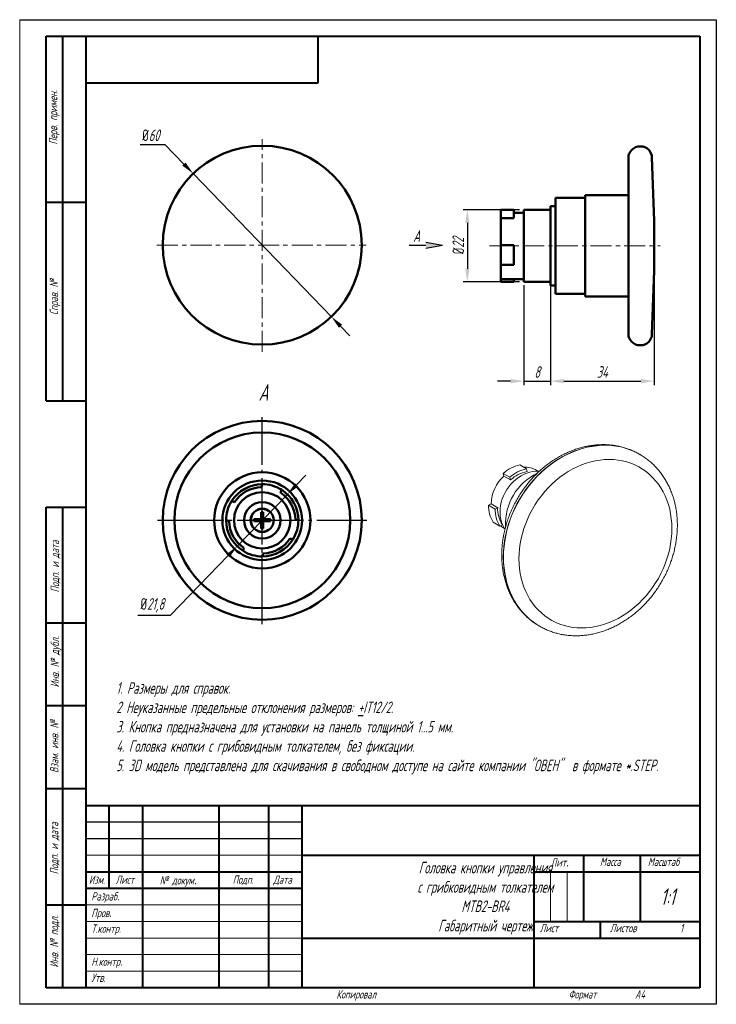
# Model space of a CAD drawing. Header units: millimetres. Extents: x 2381 to 2591, y 1129 to 1426.
import ezdxf

# ---------------------------------------------------------------- set-up
doc = ezdxf.new("R2010")
doc.units = ezdxf.units.MM
doc.linetypes.add('CENTER', pattern=[10.16, 6.35, -1.27, 1.27, -1.27])
doc.linetypes.add('ГОСТ 2.303 5', pattern=[24, 20, -1.5, 1, -1.5])
for name, color, linetype, lineweight in [('main', 5, 'Continuous', 50), ('text', 7, 'Continuous', 25), ('ОСЕВЫЕ', 1, 'CENTER', 15), ('Оси', 1, 'ГОСТ 2.303 5', 25), ('РАЗМЕРЫ', 7, 'Continuous', 25), ('ФОРМАТ', 7, 'Continuous', 25), ('ФОРМАТ @ 1', 7, 'Continuous', 25)]:
    doc.layers.add(name, color=color, linetype=linetype, lineweight=lineweight)
doc.styles.add('GOST', font='Gost.shx', dxfattribs={"width": 0.8, "oblique": 15, "height": 3.5})
doc.dimstyles.new('ISO-25', dxfattribs={"dimtxt": 3.5, "dimasz": 4, "dimexe": 1.25, "dimexo": 1, "dimgap": 1, "dimtad": 1, "dimtoh": 1, "dimdec": 1, "dimtxsty": 'GOST', "dimcen": 0, "dimclrd": 256, "dimclrt": 7, "dimadec": 0, "dimazin": 2, "dimtfac": 1, "dimtdec": 1, "dimtmove": 0, "dimatfit": 1, "dimfxl": 0, "dimlwd": -1, "dimarcsym": 0})
doc.dimstyles.get("Standard").update_dxf_attribs({"dimtxt": 3.5, "dimasz": 4, "dimexe": 1.25, "dimexo": 1, "dimgap": 1, "dimtad": 1, "dimdec": 1, "dimrnd": 0.5, "dimtxsty": 'GOST', "dimcen": 0, "dimclrd": 256, "dimclre": 256, "dimclrt": 7, "dimadec": 0, "dimazin": 2, "dimtfac": 1, "dimtdec": 1, "dimtmove": 2, "dimatfit": 1, "dimfxl": 0, "dimtolj": 1, "dimtzin": 0, "dimlwd": -1, "dimlwe": -1, "dimarcsym": 0})

# ---------------------------------------------------------------- blocks, each defined once
blk = doc.blocks.new('*D232')
at = {"layer": 'Defpoints', "color": 0}
for p in [(2532.51, 1368.41), (2515.76, 1346.61), (2532.51, 1346.61)]:
    blk.add_point(p, dxfattribs=at)
at = {"layer": 'РАЗМЕРЫ'}
for p, q in [((2531.51, 1368.41), (2514.51, 1368.41)), ((2515.76, 1364.41), (2515.76, 1350.61)), ((2531.51, 1346.61), (2514.51, 1346.61))]:
    blk.add_line(p, q, dxfattribs=at)
for points in [[(2516.42, 1364.41), (2515.09, 1364.41), (2515.76, 1368.41)], [(2515.09, 1350.61), (2516.42, 1350.61), (2515.76, 1346.61)]]:
    blk.add_solid(points, dxfattribs=at)
at = {"layer": 'РАЗМЕРЫ', "color": 7, "insert": (2513.01, 1357.51), "char_height": 3.5, "attachment_point": 5, "rotation": 90, "style": 'GOST'}
blk.add_mtext('\\A1;{\\Q0;%%C}22', dxfattribs=at)
blk = doc.blocks.new('*D233')
at = {"layer": 'Defpoints', "color": 0}
for p in [(2572.06, 1357.72), (2540.81, 1345.61), (2572.06, 1316.71)]:
    blk.add_point(p, dxfattribs=at)
at = {"layer": 'РАЗМЕРЫ'}
for p, q in [((2572.06, 1356.72), (2572.06, 1315.46)), ((2540.81, 1344.61), (2540.81, 1315.46)), ((2544.81, 1316.71), (2568.06, 1316.71))]:
    blk.add_line(p, q, dxfattribs=at)
for points in [[(2544.81, 1317.37), (2544.81, 1316.04), (2540.81, 1316.71)], [(2568.06, 1316.04), (2568.06, 1317.37), (2572.06, 1316.71)]]:
    blk.add_solid(points, dxfattribs=at)
at = {"layer": 'РАЗМЕРЫ', "color": 7, "insert": (2556.43, 1319.46), "char_height": 3.5, "attachment_point": 5, "style": 'GOST'}
blk.add_mtext('\\A1;34', dxfattribs=at)
blk = doc.blocks.new('*D234')
at = {"layer": 'Defpoints', "color": 0}
for p in [(2532.81, 1346.61), (2540.81, 1346.61), (2540.81, 1316.71)]:
    blk.add_point(p, dxfattribs=at)
at = {"layer": 'РАЗМЕРЫ'}
for p, q in [((2532.81, 1345.61), (2532.81, 1315.46)), ((2540.81, 1345.61), (2540.81, 1315.46)), ((2528.81, 1316.71), (2524.81, 1316.71)), ((2532.81, 1316.71), (2540.81, 1316.71)), ((2544.81, 1316.71), (2548.81, 1316.71))]:
    blk.add_line(p, q, dxfattribs=at)
for points in [[(2528.81, 1316.04), (2528.81, 1317.37), (2532.81, 1316.71)], [(2544.81, 1317.37), (2544.81, 1316.04), (2540.81, 1316.71)]]:
    blk.add_solid(points, dxfattribs=at)
at = {"layer": 'РАЗМЕРЫ', "color": 7, "insert": (2536.81, 1319.46), "char_height": 3.5, "attachment_point": 5, "style": 'GOST'}
blk.add_mtext('\\A1;8', dxfattribs=at)
blk = doc.blocks.new('*D238')
at = {"layer": 'Defpoints', "color": 0}
for p in [(2433.1, 1379.31), (2474.77, 1336.14)]:
    blk.add_point(p, dxfattribs=at)
at = {"layer": 'РАЗМЕРЫ'}
for p, q in [((2417.1, 1388.12), (2424.59, 1388.12)), ((2424.59, 1388.12), (2430.32, 1382.18)), ((2474.77, 1336.14), (2433.1, 1379.31)), ((2477.54, 1333.26), (2480.32, 1330.38))]:
    blk.add_line(p, q, dxfattribs=at)
for points in [[(2429.84, 1381.72), (2430.8, 1382.65), (2433.1, 1379.31)], [(2478.02, 1333.72), (2477.06, 1332.79), (2474.77, 1336.14)]]:
    blk.add_solid(points, dxfattribs=at)
at = {"layer": 'РАЗМЕРЫ', "color": 7, "insert": (2420.34, 1390.87), "char_height": 3.5, "attachment_point": 5, "style": 'GOST'}
blk.add_mtext('\\A1;{\\Q0;%%c}60', dxfattribs=at)
blk = doc.blocks.new('*D240')
at = {"layer": 'Defpoints', "color": 0}
for p in [(2461.51, 1282.55), (2446.35, 1266.88)]:
    blk.add_point(p, dxfattribs=at)
at = {"layer": 'РАЗМЕРЫ'}
for p, q in [((2464.29, 1285.43), (2467.07, 1288.31)), ((2461.51, 1282.55), (2446.35, 1266.88)), ((2426.24, 1246.07), (2443.57, 1264.01)), ((2416.37, 1246.07), (2426.24, 1246.07))]:
    blk.add_line(p, q, dxfattribs=at)
at = {"layer": 'РАЗМЕРЫ', "color": 0}
blk.add_arc((2453.93, 1274.72), 10.9, 185.2583, 232.5396, dxfattribs=at)
at = {"layer": 'РАЗМЕРЫ'}
for points in [[(2463.81, 1285.89), (2464.77, 1284.97), (2461.51, 1282.55)], [(2444.05, 1263.54), (2443.09, 1264.47), (2446.35, 1266.88)]]:
    blk.add_solid(points, dxfattribs=at)
at = {"layer": 'РАЗМЕРЫ', "color": 7, "insert": (2420.8, 1249.09), "char_height": 3.5, "attachment_point": 5, "style": 'GOST'}
blk.add_mtext('\\A1;{\\Q0;%%c}21,8', dxfattribs=at)

msp = doc.modelspace()

# ---------------------------------------------------------------- hatches: boundary and pattern name
at = {"layer": 'РАЗМЕРЫ', "lineweight": 25, "ltscale": 5}
h = msp.add_hatch(color=256, dxfattribs=at)
h.dxf.hatch_style = 1
h.paths.add_polyline_path([(2508.26, 1357.72), (2503.26, 1356.84), (2503.26, 1358.6)])

# ---------------------------------------------------------------- linework, layer by layer
at = {"layer": 'main'}
for p, q in [((2567.92, 1387.51), (2567.81, 1387.51)), ((2572.06, 1365.01), (2571.42, 1384.12)), ((2564.31, 1357.51), (2564.31, 1384.01)), ((2564.31, 1372.76), (2551.31, 1372.76)), ((2551.31, 1357.51), (2551.31, 1372.76)), ((2542.31, 1369.51), (2540.81, 1369.51)), ((2540.81, 1357.51), (2540.81, 1369.51)), ((2551.31, 1372.01), (2542.31, 1372.01)), ((2542.31, 1372.01), (2542.31, 1343.01)), ((2529.81, 1368.41), (2525.81, 1368.41)), ((2525.81, 1366.75), (2525.81, 1368.41)), ((2525.81, 1365.85), (2525.81, 1366.75)), ((2529.81, 1366.75), (2529.81, 1368.41)), ((2532.81, 1367.51), (2529.81, 1367.51)), ((2529.81, 1365.85), (2529.81, 1366.75)), ((2540.81, 1368.41), (2532.81, 1368.41)), ((2532.81, 1357.51), (2532.81, 1368.41)), ((2529.81, 1365.85), (2525.81, 1365.85)), ((2525.81, 1357.76), (2525.81, 1365.85)), ((2572.06, 1365.01), (2572.06, 1357.51)), ((2529.81, 1357.76), (2525.81, 1357.76)), ((2525.81, 1357.51), (2525.81, 1357.76)), ((2525.81, 1351.74), (2525.81, 1357.51)), ((2529.81, 1357.51), (2529.81, 1357.76)), ((2529.81, 1351.74), (2529.81, 1357.51)), ((2532.81, 1346.61), (2532.81, 1357.51)), ((2540.81, 1345.51), (2540.81, 1357.51)), ((2551.31, 1342.26), (2551.31, 1357.51)), ((2564.31, 1331.01), (2564.31, 1357.51)), ((2572.06, 1357.51), (2572.06, 1350.01)), ((2529.81, 1351.74), (2525.81, 1351.74)), ((2525.81, 1347.51), (2525.81, 1351.74)), ((2571.42, 1330.89), (2572.06, 1350.01)), ((2529.81, 1347.51), (2525.81, 1347.51)), ((2525.81, 1346.61), (2525.81, 1347.51)), ((2529.81, 1346.61), (2525.81, 1346.61)), ((2529.81, 1347.51), (2532.81, 1347.51)), ((2529.81, 1346.61), (2529.81, 1347.51)), ((2532.81, 1346.61), (2540.81, 1346.61)), ((2540.81, 1345.51), (2542.31, 1345.51)), ((2542.31, 1343.01), (2551.31, 1343.01)), ((2551.31, 1342.26), (2564.31, 1342.26)), ((2567.81, 1327.51), (2567.92, 1327.51)), ((2453.93, 1285.62), (2453.67, 1284.71)), ((2459.44, 1283.06), (2459.7, 1283.97)), ((2445.59, 1280.23), (2444.68, 1280.49)), ((2454.17, 1277.22), (2453.57, 1277.22)), ((2453.57, 1277.22), (2453.57, 1275.02)), ((2454.17, 1275.02), (2454.17, 1277.22)), ((2443.03, 1274.72), (2443.93, 1274.46)), ((2453.57, 1275.02), (2451.43, 1275.02)), ((2451.43, 1275.02), (2451.43, 1274.42)), ((2451.43, 1274.42), (2453.57, 1274.42)), ((2453.57, 1274.42), (2453.57, 1272.22)), ((2456.43, 1275.02), (2454.17, 1275.02)), ((2454.17, 1272.22), (2454.17, 1274.42)), ((2454.17, 1274.42), (2456.43, 1274.42)), ((2456.43, 1274.42), (2456.43, 1275.02)), ((2464.83, 1274.72), (2463.93, 1274.98)), ((2453.57, 1272.22), (2454.17, 1272.22)), ((2462.28, 1269.21), (2463.18, 1268.95)), ((2448.42, 1266.37), (2448.16, 1265.47)), ((2453.93, 1263.82), (2454.19, 1264.72))]:
    msp.add_line(p, q, dxfattribs=at)
at = {"layer": 'main', "lineweight": 20}
for p, q in [((2567.91, 1294.52), (2567.85, 1294.55)), ((2533.56, 1290.24), (2531.56, 1291.42)), ((2533.56, 1290.24), (2533.78, 1289.43)), ((2537.12, 1289.51), (2536.66, 1289.79)), ((2528.57, 1287.7), (2526.57, 1288.89)), ((2526.79, 1288.08), (2526.57, 1288.89)), ((2528.79, 1286.9), (2526.79, 1288.08)), ((2528.79, 1286.9), (2528.57, 1287.7)), ((2522.12, 1279.32), (2522.9, 1279.71)), ((2524.12, 1278.13), (2522.12, 1279.32)), ((2524.9, 1278.53), (2522.9, 1279.71)), ((2524.12, 1278.13), (2524.9, 1278.53)), ((2525.55, 1272.99), (2523.55, 1274.18)), ((2526.33, 1273.39), (2525.55, 1272.99)), ((2526.46, 1272.58), (2526.93, 1272.3)), ((2537.27, 1242.93), (2537.33, 1242.9)), ((2537.33, 1242.9), (2537.29, 1242.92))]:
    msp.add_line(p, q, dxfattribs=at)
at = {"layer": 'main', "lineweight": 20, "flags": 128}
for points in [[(2567.85, 1294.55), (2567.23, 1294.91), (2565.98, 1295.53), (2564.69, 1296.07), (2563.35, 1296.52), (2561.99, 1296.87), (2560.59, 1297.14), (2559.17, 1297.31), (2557.72, 1297.39), (2556.26, 1297.38), (2554.78, 1297.27), (2553.3, 1297.07), (2551.82, 1296.77), (2550.34, 1296.39), (2548.86, 1295.91), (2547.4, 1295.35), (2545.96, 1294.7), (2544.53, 1293.97), (2543.13, 1293.15), (2541.77, 1292.25), (2540.44, 1291.28), (2539.14, 1290.23), (2537.9, 1289.12), (2536.7, 1287.93), (2535.55, 1286.69), (2534.45, 1285.38), (2533.42, 1284.02), (2532.45, 1282.61), (2531.54, 1281.16), (2530.7, 1279.67), (2529.94, 1278.14), (2529.25, 1276.58), (2528.63, 1274.99), (2528.09, 1273.38), (2527.63, 1271.76), (2527.26, 1270.13), (2526.96, 1268.49), (2526.75, 1266.86), (2526.62, 1265.23), (2526.58, 1263.61)], [(2537.29, 1242.92), (2536.75, 1243.25), (2535.6, 1244.04), (2534.51, 1244.92), (2533.48, 1245.87), (2532.51, 1246.89), (2531.6, 1247.99), (2530.76, 1249.15), (2530, 1250.38), (2529.3, 1251.66), (2528.69, 1253.01), (2528.15, 1254.4), (2527.69, 1255.84), (2527.31, 1257.33), (2527.02, 1258.84), (2526.81, 1260.4), (2526.68, 1261.98), (2526.64, 1263.58), (2526.68, 1265.19), (2526.81, 1266.82), (2527.02, 1268.46), (2527.31, 1270.1), (2527.69, 1271.73), (2528.15, 1273.35), (2528.69, 1274.96), (2529.3, 1276.54), (2530, 1278.1), (2530.76, 1279.63), (2531.6, 1281.13), (2532.51, 1282.58), (2533.48, 1283.99), (2534.51, 1285.35), (2535.6, 1286.65), (2536.75, 1287.9), (2537.95, 1289.08), (2539.2, 1290.2), (2540.49, 1291.25), (2541.83, 1292.22), (2543.19, 1293.12), (2544.59, 1293.93), (2546.01, 1294.67), (2547.46, 1295.32), (2548.92, 1295.88), (2550.39, 1296.36), (2551.88, 1296.74), (2553.36, 1297.03), (2554.84, 1297.23), (2556.32, 1297.34), (2557.78, 1297.36), (2559.22, 1297.28), (2560.65, 1297.1), (2562.04, 1296.84), (2563.41, 1296.48), (2564.74, 1296.03), (2566.03, 1295.5), (2567.28, 1294.87), (2567.9, 1294.52)], [(2577.42, 1272.22), (2577.38, 1273.72), (2577.25, 1275.2), (2577.04, 1276.66), (2576.75, 1278.08), (2576.37, 1279.46), (2575.92, 1280.8), (2575.39, 1282.09), (2574.78, 1283.32), (2574.09, 1284.51), (2573.34, 1285.63), (2572.51, 1286.68), (2571.62, 1287.66), (2570.67, 1288.58), (2569.65, 1289.41), (2568.58, 1290.17), (2567.46, 1290.84), (2566.29, 1291.43), (2565.08, 1291.93), (2563.83, 1292.35), (2562.54, 1292.67), (2561.22, 1292.9), (2559.88, 1293.04), (2558.52, 1293.09), (2557.15, 1293.05), (2555.76, 1292.91), (2554.37, 1292.68), (2552.98, 1292.36), (2551.59, 1291.95), (2550.21, 1291.45), (2548.85, 1290.87), (2547.51, 1290.2), (2546.19, 1289.44), (2544.91, 1288.61), (2543.66, 1287.7), (2542.44, 1286.72), (2541.27, 1285.67), (2540.15, 1284.55), (2539.08, 1283.37), (2538.07, 1282.14), (2537.11, 1280.85), (2536.22, 1279.51), (2535.4, 1278.13), (2534.64, 1276.72), (2533.96, 1275.26), (2533.35, 1273.79), (2532.81, 1272.28), (2532.36, 1270.77), (2531.99, 1269.24), (2531.69, 1267.7), (2531.48, 1266.17), (2531.36, 1264.64), (2531.32, 1263.12), (2531.36, 1261.62), (2531.48, 1260.14), (2531.69, 1258.69), (2531.99, 1257.27), (2532.36, 1255.88), (2532.81, 1254.55), (2533.35, 1253.26), (2533.96, 1252.02), (2534.64, 1250.84), (2535.4, 1249.72), (2536.22, 1248.66), (2537.11, 1247.68), (2538.07, 1246.77), (2539.08, 1245.93), (2540.15, 1245.18), (2541.27, 1244.5), (2542.44, 1243.91), (2543.66, 1243.41), (2544.91, 1243), (2546.19, 1242.67), (2547.51, 1242.44), (2548.85, 1242.3), (2550.21, 1242.25), (2551.59, 1242.29), (2552.98, 1242.43), (2554.37, 1242.66), (2555.76, 1242.98), (2557.15, 1243.39), (2558.52, 1243.89), (2559.88, 1244.48), (2561.22, 1245.15), (2562.54, 1245.9), (2563.83, 1246.73), (2565.08, 1247.64), (2566.29, 1248.62), (2567.46, 1249.67), (2568.58, 1250.79), (2569.65, 1251.97), (2570.67, 1253.2), (2571.62, 1254.49), (2572.51, 1255.83), (2573.34, 1257.21), (2574.09, 1258.63), (2574.78, 1260.08), (2575.39, 1261.56), (2575.92, 1263.06), (2576.37, 1264.58), (2576.75, 1266.1), (2577.04, 1267.64), (2577.25, 1269.17), (2577.38, 1270.7), (2577.42, 1272.22)], [(2525.62, 1277.24), (2525.66, 1278.23), (2525.79, 1279.22), (2526, 1280.21), (2526.3, 1281.18), (2526.67, 1282.14), (2527.12, 1283.08), (2527.64, 1283.97), (2528.23, 1284.83), (2528.88, 1285.63), (2529.59, 1286.37), (2530.34, 1287.05), (2531.14, 1287.65), (2531.97, 1288.18), (2532.84, 1288.62), (2533.72, 1288.98), (2534.61, 1289.25), (2535.51, 1289.43), (2536.4, 1289.51), (2537.29, 1289.5), (2537.41, 1289.49)], [(2526.46, 1272.58), (2526.2, 1272.74), (2525.73, 1273.08)], [(2526.58, 1263.61), (2526.62, 1262.01), (2526.75, 1260.43), (2526.96, 1258.88), (2527.26, 1257.36), (2527.63, 1255.88), (2528.09, 1254.44), (2528.63, 1253.04), (2529.25, 1251.7), (2529.94, 1250.41), (2530.7, 1249.18), (2531.54, 1248.02), (2532.45, 1246.92), (2533.42, 1245.9), (2534.45, 1244.95), (2535.55, 1244.08), (2536.7, 1243.28), (2537.27, 1242.93)]]:
    msp.add_lwpolyline(points, dxfattribs=at)
at = {"layer": 'main'}
for centre, radius in [((2453.93, 1357.72), 30), ((2453.93, 1274.72), 30), ((2453.93, 1274.72), 26.5), ((2453.93, 1274.72), 14.5), ((2453.93, 1274.72), 12), ((2453.93, 1274.72), 8.5), ((2453.93, 1274.72), 5.5), ((2453.93, 1274.72), 3.5), ((2453.93, 1274.72), 3.45)]:
    msp.add_circle(centre, radius, dxfattribs=at)
for centre, radius, start, end in [((2567.81, 1384.01), 3.5, 90, 180), ((2567.92, 1384.01), 3.5, 1.9092, 90), ((2567.81, 1331.01), 3.5, 180, 270), ((2567.92, 1331.01), 3.5, 270, 358.0908), ((2453.93, 1274.72), 10.9, 90, 148.0486), ((2453.93, 1274.72), 10, 91.4819, 146.5667), ((2453.93, 1274.72), 10.9, 58.0486, 90), ((2453.93, 1274.72), 10, 1.4819, 56.5667), ((2453.93, 1274.72), 10.9, 0, 58.0486), ((2453.93, 1274.72), 10.9, 148.0486, 180), ((2453.93, 1274.72), 10.9, 180, 238.0486), ((2453.93, 1274.72), 10, 181.4819, 236.5667), ((2453.93, 1274.72), 10.9, 328.0486, 0), ((2453.93, 1274.72), 10.9, 270, 328.0486), ((2453.93, 1274.72), 10, 271.4819, 326.5667), ((2453.93, 1274.72), 10.9, 238.0486, 270)]:
    msp.add_arc(centre, radius, start, end, dxfattribs=at)
at = {"layer": 'main', "lineweight": 20}
for centre, radius, start, end in [((2533.82, 1280.79), 10.87, 102.0014, 131.8692), ((2535.82, 1279.61), 10.87, 102.0014, 131.8692), ((2535.62, 1279.64), 9.97, 100.6104, 133.2602), ((2533.15, 1283.78), 6.96, 59.6939, 93.3365), ((2534.82, 1279.26), 11.93, 132.3401, 177.8334), ((2544.23, 1273.67), 16.97, 115.828, 182.6752), ((2531.53, 1279.17), 9.41, 179.0983, 212.0102), ((2533.53, 1277.98), 9.41, 179.0983, 212.0102), ((2533.53, 1278.16), 8.64, 177.5715, 213.537), ((2535.01, 1277.09), 9.39, 179.0712, 212.3572)]:
    msp.add_arc(centre, radius, start, end, dxfattribs=at)
for points, knots in [([(2567.83, 1294.56), (2567.81, 1294.58), (2567.4, 1294.83), (2566.57, 1295.26), (2565.34, 1295.84), (2564.07, 1296.33), (2562.77, 1296.74), (2561.44, 1297.07), (2560.08, 1297.31), (2558.7, 1297.48), (2557.31, 1297.56), (2555.89, 1297.55), (2554.47, 1297.46), (2553.04, 1297.29), (2551.61, 1297.04), (2550.18, 1296.7), (2548.76, 1296.27), (2547.35, 1295.77), (2545.95, 1295.19), (2544.57, 1294.53), (2543.22, 1293.79), (2541.89, 1292.98), (2540.6, 1292.1), (2539.34, 1291.15), (2538.12, 1290.13), (2536.94, 1289.05), (2535.81, 1287.91), (2534.72, 1286.72), (2533.69, 1285.47), (2532.72, 1284.17), (2531.8, 1282.83), (2530.94, 1281.45), (2530.15, 1280.03), (2529.42, 1278.57), (2528.76, 1277.09), (2528.16, 1275.58), (2527.64, 1274.05), (2527.2, 1272.51), (2526.83, 1270.95), (2526.53, 1269.39), (2526.31, 1267.82), (2526.17, 1266.26), (2526.12, 1265.06), (2526.11, 1264.37), (2526.11, 1264.21)], [0, 0, 0, 0, 0.001481, 0.025713, 0.049942, 0.074175, 0.098426, 0.122704, 0.147018, 0.171376, 0.195784, 0.220245, 0.244761, 0.269334, 0.293961, 0.318639, 0.343366, 0.368136, 0.392945, 0.417787, 0.442657, 0.467552, 0.492466, 0.517396, 0.542338, 0.567291, 0.59225, 0.617217, 0.642187, 0.667162, 0.69214, 0.717122, 0.742106, 0.767093, 0.792082, 0.817074, 0.842068, 0.867063, 0.892059, 0.917054, 0.942045, 0.967032, 0.99201, 1, 1, 1, 1]), ([(2579.07, 1273.24), (2579.07, 1273.52), (2579.06, 1274.32), (2578.99, 1275.62), (2578.83, 1277.13), (2578.59, 1278.62), (2578.27, 1280.08), (2577.88, 1281.5), (2577.41, 1282.89), (2576.87, 1284.23), (2576.26, 1285.53), (2575.57, 1286.78), (2574.82, 1287.97), (2574.01, 1289.11), (2573.13, 1290.18), (2572.19, 1291.19), (2571.2, 1292.13), (2570.15, 1293.01), (2569.05, 1293.81), (2568.28, 1294.29), (2567.9, 1294.52)], [0, 0, 0, 0, 0.031724, 0.08944, 0.147136, 0.204772, 0.262336, 0.319813, 0.377192, 0.434459, 0.491602, 0.548614, 0.605488, 0.662224, 0.718823, 0.775292, 0.831644, 0.887895, 0.944064, 1, 1, 1, 1]), ([(2537.29, 1242.92), (2537.33, 1242.9), (2537.76, 1242.63), (2538.61, 1242.19), (2539.83, 1241.61), (2541.1, 1241.12), (2542.41, 1240.71), (2543.74, 1240.38), (2545.1, 1240.13), (2546.48, 1239.97), (2547.87, 1239.89), (2549.29, 1239.9), (2550.71, 1239.98), (2552.14, 1240.16), (2553.57, 1240.41), (2555, 1240.75), (2556.42, 1241.18), (2557.83, 1241.68), (2559.23, 1242.26), (2560.6, 1242.92), (2561.96, 1243.66), (2563.28, 1244.47), (2564.58, 1245.35), (2565.84, 1246.3), (2567.06, 1247.32), (2568.24, 1248.4), (2569.37, 1249.54), (2570.46, 1250.73), (2571.49, 1251.98), (2572.46, 1253.28), (2573.38, 1254.62), (2574.24, 1256), (2575.03, 1257.42), (2575.76, 1258.88), (2576.42, 1260.36), (2577.01, 1261.87), (2577.53, 1263.39), (2577.98, 1264.94), (2578.35, 1266.49), (2578.65, 1268.06), (2578.87, 1269.62), (2579.01, 1271.19), (2579.06, 1272.39), (2579.07, 1273.07), (2579.07, 1273.24)], [0, 0, 0, 0, 0.002636, 0.026841, 0.051041, 0.075247, 0.099469, 0.123719, 0.148005, 0.172335, 0.196714, 0.221147, 0.245635, 0.270179, 0.294778, 0.319428, 0.344126, 0.368867, 0.393647, 0.41846, 0.443302, 0.468168, 0.493053, 0.517954, 0.542868, 0.567791, 0.592722, 0.617659, 0.642601, 0.667547, 0.692497, 0.717449, 0.742404, 0.767362, 0.792323, 0.817286, 0.842251, 0.867217, 0.892184, 0.91715, 0.942112, 0.96707, 0.992019, 1, 1, 1, 1]), ([(2526.11, 1264.21), (2526.11, 1263.93), (2526.12, 1263.13), (2526.19, 1261.83), (2526.35, 1260.32), (2526.59, 1258.83), (2526.91, 1257.37), (2527.3, 1255.95), (2527.77, 1254.56), (2528.31, 1253.21), (2528.92, 1251.92), (2529.61, 1250.67), (2530.36, 1249.48), (2531.17, 1248.34), (2532.05, 1247.27), (2532.99, 1246.26), (2533.98, 1245.31), (2535.03, 1244.44), (2536.13, 1243.64), (2536.89, 1243.14), (2537.29, 1242.92), (2537.29, 1242.92)], [0, 0, 0, 0, 0.0317105, 0.0894008, 0.1470708, 0.2046815, 0.2622199, 0.3196724, 0.3770256, 0.4342669, 0.4913853, 0.548372, 0.6052214, 0.6619319, 0.7185058, 0.7749504, 0.8312775, 0.8875031, 0.9436474, 0.9997334, 1, 1, 1, 1])]:
    msp.add_open_spline(points, degree=3, knots=knots, dxfattribs=at)
at = {"layer": 'ОСЕВЫЕ'}
for p, q in [((2453.93, 1325.51), (2453.93, 1389.66)), ((2422.17, 1357.72), (2485.22, 1357.72)), ((2522.42, 1357.51), (2573.92, 1357.51))]:
    msp.add_line(p, q, dxfattribs=at)
at = {"layer": 'Оси'}
for p, q in [((2453.93, 1243.43), (2453.93, 1305.83)), ((2422.35, 1274.72), (2485.47, 1274.72))]:
    msp.add_line(p, q, dxfattribs=at)
at = {"layer": 'РАЗМЕРЫ', "lineweight": 25, "ltscale": 5}
for p, q in [((2498.26, 1357.72), (2503.26, 1357.72)), ((2503.26, 1358.6), (2508.26, 1357.72)), ((2503.26, 1356.84), (2508.26, 1357.72))]:
    msp.add_line(p, q, dxfattribs=at)
at = {"layer": 'ФОРМАТ', "lineweight": 0}
msp.add_line((2380.81, 1425.73), (2380.81, 1128.73), dxfattribs=at)
at = {"layer": 'ФОРМАТ', "ltscale": 5}
msp.add_line((2380.81, 1425.73), (2590.81, 1425.73), dxfattribs=at)
at = {"layer": 'ФОРМАТ', "linetype": 'ByBlock', "ltscale": 5}
for p, q in [((2590.81, 1425.73), (2590.81, 1128.73)), ((2590.81, 1128.73), (2380.81, 1128.73))]:
    msp.add_line(p, q, dxfattribs=at)
at = {"layer": 'ФОРМАТ', "lineweight": 40}
for p, q in [((2388.81, 1310.73), (2388.81, 1420.73)), ((2388.81, 1310.73), (2388.81, 1420.73)), ((2393.81, 1310.73), (2393.81, 1420.73)), ((2393.81, 1310.73), (2393.81, 1420.73)), ((2470.81, 1406.73), (2470.81, 1420.73)), ((2400.81, 1406.73), (2470.81, 1406.73)), ((2388.81, 1370.73), (2400.81, 1370.73)), ((2388.81, 1310.73), (2400.81, 1310.73)), ((2388.81, 1133.73), (2388.81, 1278.73)), ((2388.81, 1278.73), (2400.81, 1278.73)), ((2393.81, 1133.73), (2393.81, 1278.73)), ((2400.81, 1243.73), (2388.81, 1243.73)), ((2400.81, 1218.73), (2388.81, 1218.73)), ((2400.81, 1193.73), (2388.81, 1193.73)), ((2400.81, 1188.73), (2585.81, 1188.73)), ((2407.81, 1163.73), (2407.81, 1188.73)), ((2417.81, 1188.73), (2417.81, 1133.73)), ((2440.81, 1188.73), (2440.81, 1133.73)), ((2455.81, 1188.73), (2455.81, 1133.73)), ((2465.81, 1188.73), (2465.81, 1133.73)), ((2465.81, 1173.73), (2585.81, 1173.73)), ((2535.81, 1173.73), (2535.81, 1133.73)), ((2550.81, 1173.73), (2550.81, 1153.73)), ((2567.81, 1173.73), (2567.81, 1153.73)), ((2400.81, 1168.73), (2465.81, 1168.73)), ((2535.81, 1168.73), (2585.81, 1168.73)), ((2400.81, 1163.73), (2465.81, 1163.73)), ((2388.81, 1158.73), (2400.81, 1158.73)), ((2535.81, 1153.73), (2585.81, 1153.73)), ((2555.81, 1153.73), (2555.81, 1148.73)), ((2465.81, 1148.73), (2585.81, 1148.73))]:
    msp.add_line(p, q, dxfattribs=at)
at = {"layer": 'ФОРМАТ', "lineweight": 40, "ltscale": 5}
for p, q in [((2388.81, 1420.73), (2585.81, 1420.73)), ((2400.81, 1133.73), (2400.81, 1420.73)), ((2585.81, 1420.73), (2585.81, 1133.73)), ((2585.81, 1133.73), (2388.81, 1133.73))]:
    msp.add_line(p, q, dxfattribs=at)
at = {"layer": 'ФОРМАТ'}
for p, q in [((2400.81, 1370.73), (2388.81, 1370.73)), ((2400.81, 1183.73), (2465.81, 1183.73)), ((2400.81, 1178.73), (2465.81, 1178.73))]:
    msp.add_line(p, q, dxfattribs=at)
at = {"layer": 'ФОРМАТ', "linetype": 'Continuous', "lineweight": 0}
for p, q in [((2400.81, 1173.73), (2465.81, 1173.73)), ((2540.81, 1168.73), (2540.81, 1153.73)), ((2545.81, 1168.73), (2545.81, 1153.73)), ((2400.81, 1158.73), (2465.81, 1158.73)), ((2400.81, 1153.73), (2465.81, 1153.73)), ((2400.81, 1148.73), (2465.81, 1148.73)), ((2400.81, 1143.73), (2465.81, 1143.73)), ((2400.81, 1138.73), (2465.81, 1138.73))]:
    msp.add_line(p, q, dxfattribs=at)
at = {"layer": 'ФОРМАТ', "linetype": 'Continuous'}
msp.add_line((2388.81, 1133.73), (2400.81, 1133.73), dxfattribs=at)

# ---------------------------------------------------------------- texts
at = {"layer": 'text', "ltscale": 100, "insert": (2409.92, 1225.89), "char_height": 3.5, "width": 178.5111, "attachment_point": 1, "style": 'GOST'}
msp.add_mtext('1. Размеры для справок.\\P2 Неуказанные предельные отклонения размеров: {\\L+}IT12/2.\\P3. Кнопка предназначена для установки на панель толщиной 1...5 мм.\\P4. Головка кнопки с грибовидным толкателем, без фиксации.\\P5. 3D модель представлена для скачивания в свободном доступе на сайте компании "ОВЕН"  в формате *.STEP.', dxfattribs=at)
at = {"layer": 'РАЗМЕРЫ', "lineweight": 25, "attachment_point": 1, "style": 'GOST'}
for s, insert, char_height in [('{\\H0.00014x;\\FGOST|c0;А}', (2499.44, 1362.22), 25000), ('{\\FGOST|c0;А}', (2452.85, 1315.82), 5)]:
    msp.add_mtext_dynamic_manual_height_columns(s, width=3.1479, gutter_width=12.5, heights=[0], dxfattribs=dict(at, insert=insert, char_height=char_height))
at = {"layer": 'ФОРМАТ', "char_height": 2.5, "attachment_point": 1, "rotation": 90, "style": 'GOST'}
for s, insert in [('{\\Q15;\\W0.8;Перв. примен\\W0.965;.}', (2389.64, 1388.05)), ('Справ. №', (2389.86, 1336.66)), ('{\\Q15;\\W0.8;Подп. и дата}', (2390.16, 1252.98)), ('Инв. № {\\Fgost_au|c204;дубл.}', (2390.15, 1224.32)), ('Взам. инв. №', (2389.99, 1198.51)), ('{\\Q15;\\W0.8;Подп. и дата}', (2389.93, 1167.93)), ('Инв. № {\\Fgost_au|c204;подл\\W0.965;.}', (2389.93, 1139.8))]:
    msp.add_mtext(s, dxfattribs=dict(at, insert=insert))
at = {"layer": 'ФОРМАТ', "attachment_point": 1, "style": 'GOST'}
for s, insert, char_height in [('{\\Q15;\\W0.8;Лит\\H1.4x;\\W0.965;.}', (2540.88, 1173.77), 2.5), ('{\\Q15;\\W0.8;Масштаб}', (2570.16, 1172.98), 2.5), ('\\pxqc;Головка кнопки управления\\Pс грибковидным толкателем\\PMTB2-BR4\\PГабаритный чертеж', (2500.72, 1171.72), 3.5), ('{\\Q15;\\W0.8;Масса}', (2555.72, 1172.98), 2.5), ('{\\Q15;\\W0.784;Изм.}', (2401.67, 1167.58), 2.5), ('{\\Q15;\\W0.8;Лист}', (2409.73, 1167.58), 2.5), ('{\\Q15;\\W0.8;Подп.}', (2445.01, 1167.6), 2.5), ('{\\Q15;\\W0.8;Дата}', (2457.26, 1167.58), 2.5), ('{\\Q15;\\W0.8;Разраб\\H1.4x;.}', (2402.39, 1163.54), 2.5), ('1:1', (2574.02, 1163.7), 5), ('{\\Q15;\\W0.8;Пров\\H1.4x;.}', (2402.39, 1158.54), 2.5), ('{\\Q15;\\W0.8;Т.контр\\W0.965;.}', (2402.39, 1152.8), 2.5), ('Лист    ', (2537.59, 1152.98), 2.5), ('{\\Q15;\\W0.8;Листов}', (2558.72, 1152.98), 2.5), ('1', (2579.88, 1152.96), 2.5), ('{\\Q15;\\W0.8;Н.контр\\H1.4x;.}', (2402.39, 1143.84), 2.5), ('{\\Q15;\\W0.8;Утв.}', (2402.39, 1137.98), 2.5), ('{\\W0.9;Копировал}', (2476.31, 1132.98), 2.5), ('{\\W0.9;Формат}', (2546.31, 1132.98), 2.5), ('{\\W0.9;A4}', (2566.31, 1132.96), 2.5)]:
    msp.add_mtext(s, dxfattribs=dict(at, insert=insert, char_height=char_height))
at = {"layer": 'ФОРМАТ @ 1', "insert": (2423.01, 1167.39), "char_height": 2.5, "attachment_point": 1, "style": 'GOST'}
msp.add_mtext('№ докум{\\Fwin_eskd|c204;\\W0.965;.}', dxfattribs=at)

# ---------------------------------------------------------------- dimensions: what is measured, and where the dimension line sits
at = {"layer": 'РАЗМЕРЫ'}
for p1, p2, text, override, picture, middle in [((2474.77, 1336.14), (2433.1, 1379.31), '{\\Q0;%%c}60', {"dimlfac": 1, "dimtxsty": 'GOST', "dimsah": 1, "dimse1": 1, "dimse2": 1, "dimtmove": 1, "dimtolj": 1}, '*D238', (2424.59, 1388.12)), ((2461.51, 1282.55), (2446.35, 1266.88), '{\\Q0;%%c}21,8', {"dimsah": 1, "dimse1": 1, "dimse2": 1, "dimtmove": 1, "dimtolj": 1}, '*D240', (2426.24, 1246.07))]:
    dim = msp.add_diameter_dim_2p(p1=p1, p2=p2, text=text, dimstyle='ISO-25', override=override, dxfattribs=at)
    dim.commit()
    dim.dimension.update_dxf_attribs({"geometry": picture, "text_midpoint": middle, "dimtype": 163})
dim = msp.add_linear_dim(base=(2515.76, 1346.61), p1=(2532.51, 1368.41), p2=(2532.51, 1346.61), angle=90, text='{\\Q0;%%C}<>', dimstyle='Standard', override={"dimlfac": 1, "dimtxsty": 'GOST', "dimsah": 1, "dimtmove": 1, "dimtolj": 1}, dxfattribs=at)
dim.commit()
dim.dimension.update_dxf_attribs({"geometry": '*D232', "text_midpoint": (2513.01, 1357.51)})
dim = msp.add_linear_dim(base=(2572.06, 1316.71), p1=(2540.81, 1345.61), p2=(2572.06, 1357.72), text='34', dimstyle='Standard', override={"dimlfac": 1, "dimtxsty": 'GOST', "dimsah": 1, "dimtmove": 1, "dimtolj": 1}, dxfattribs=at)
dim.commit()
dim.dimension.update_dxf_attribs({"geometry": '*D233', "text_midpoint": (2556.43, 1319.46)})
dim = msp.add_linear_dim(base=(2540.81, 1316.71), p1=(2532.81, 1346.61), p2=(2540.81, 1346.61), dimstyle='Standard', override={"dimlfac": 1, "dimtxsty": 'GOST', "dimsah": 1, "dimtmove": 1, "dimtolj": 1}, dxfattribs=at)
dim.commit()
dim.dimension.update_dxf_attribs({"geometry": '*D234', "text_midpoint": (2536.81, 1319.46)})

doc.saveas('drawing.dxf')
